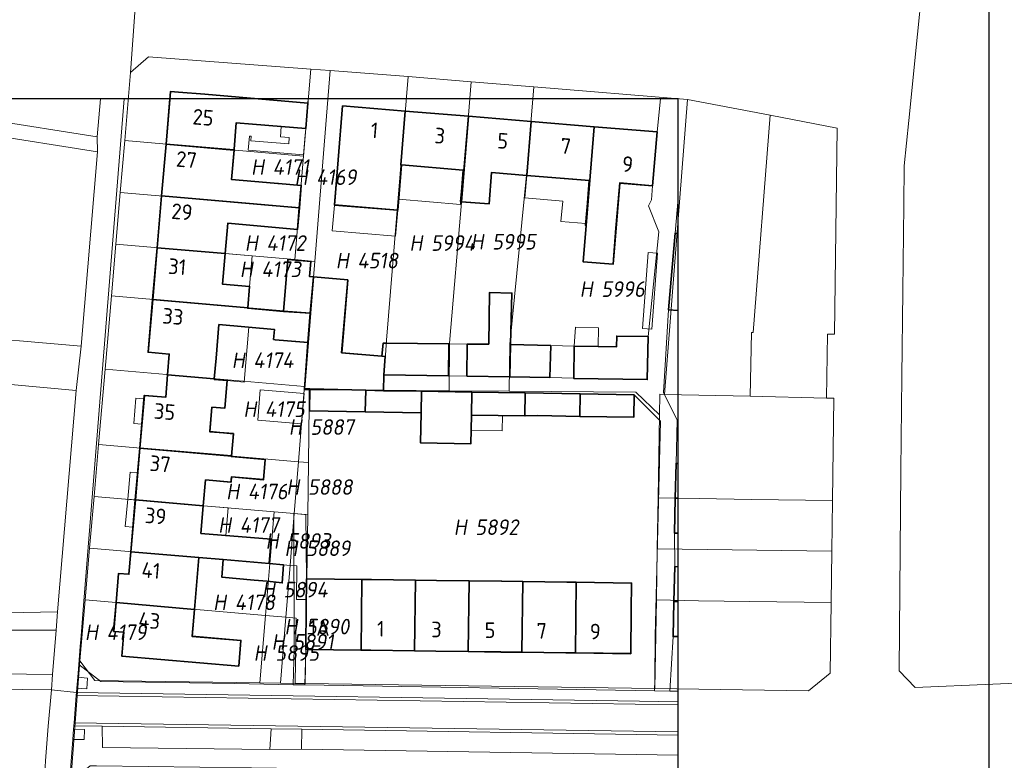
# Model space of a CAD drawing. Header units: metres. Extents: x 140908 to 142262, y 410756 to 411467.
# Tile 11 of 13: x 141767 to 141881, y 411187 to 411273. Entities that reach past the tile are written whole.
import ezdxf
from ezdxf.enums import TextEntityAlignment as Align

# ---------------------------------------------------------------- set-up
doc = ezdxf.new("R2010")
doc.units = ezdxf.units.M
doc.header["$XCLIPFRAME"] = 0
for name, color, linetype, lineweight in [('B-WE-GR-BEPLANTING_CULTUUR_HEESTERS-GV', 90, 'Continuous', 18), ('B-WE-KG-GRENS_PERCEEL-GV', 150, 'Continuous', 18), ('B-WE-KG-GRENS_PERCEEL-S', 150, 'Continuous', 25), ('B-WE-OG-BEBOUWING-G', 7, 'Continuous', 35), ('B-WE-OG-BEBOUWING-GV', 7, 'Continuous', 35), ('B-WE-OG-BEBOUWING-T18', 10, 'Continuous', 18), ('B-WE-OG-BEBOUWING_HUISNUMMER-T18', 10, 'Continuous', 18), ('B-WE-OG-BEBOUWING_LUIFEL-GV', 7, 'Continuous', 18), ('B-WE-OG-BEBOUWING_OVERBOUWING-GV', 7, 'Continuous', 18), ('B-WE-OG-BEBOUWING_SCHUUR-GV', 7, 'Continuous', 18), ('B-WE-OG-TERREIN_BEGROEID-GV', 7, 'Continuous', 18), ('B-WE-OG-TERREIN_ERF-GV', 7, 'Continuous', 18), ('B-WE-VH-OPENVERHARDING-GV', 90, 'Continuous', 18), ('B-WE-VH-OPENVERHARDING_BETONSTRAATSTEEN-GV', 90, 'Continuous', 18), ('B-WE-VH-OPENVERHARDING_TEGEL-GV', 90, 'Continuous', 18)]:
    doc.layers.add(name, color=color, linetype=linetype, lineweight=lineweight)
doc.styles.add('NLCS-ISO', font='NLCS-ISO.ttf', dxfattribs={"height": 1.8})
doc.styles.add('NLCS-ISO-M1000-T18', font='NLCS-ISO.ttf', dxfattribs={"height": 1.8})
picture_1 = doc.add_image_def('image1.ecw', size_in_pixel=(250000, 250000))

# ---------------------------------------------------------------- blocks, each defined once
blk = doc.blocks.new('SKG-PERCEELNUMMER-SO')
at = {"style": 'NLCS-ISO', "oblique": 10, "flags": 1}
for tag, p in [('GEMEENTECODE', (0, 2.55)), ('PERCEELGROOTTE', (0, -2.45))]:
    blk.add_attdef(tag, text='', height=1.8, dxfattribs=at).set_placement(p, align=Align.MIDDLE_CENTER)
at = {"style": 'NLCS-ISO', "oblique": 10}
blk.add_attdef('SECTIE', text='', height=1.8, dxfattribs=at).set_placement((-0.5, 0), align=Align.MIDDLE_RIGHT)
blk.add_attdef('PERCEELNUMMER', text='', height=1.8, dxfattribs=at).set_placement((0.5, 0), align=Align.MIDDLE_LEFT)
blk = doc.blocks.new('BGT')
at = {"layer": 'B-WE-GR-BEPLANTING_CULTUUR_HEESTERS-GV'}
blk.add_lwpolyline([(61.87, 201.13), (61.51, 198.76), (74.23, 196.74), (74.61, 201.13)], dxfattribs=at)
for points in [[(69.48, 139.81), (60.35, 139.83), (60, 134.8), (69.06, 134.68)], [(71.86, 133.11), (73.01, 133.05), (73.09, 134.26), (71.97, 134.39)], [(71.49, 128.39), (71.39, 127.21), (72.71, 127.18), (72.74, 128.36)]]:
    blk.add_lwpolyline(points, close=True, dxfattribs=at)
at = {"layer": 'B-WE-OG-BEBOUWING-GV'}
for points in [[(82.62, 201.13), (82.17, 195.9), (90, 195.23), (90.02, 195.23)], [(90.02, 195.23), (90.03, 195.34), (90.28, 198.37), (92.14, 198.22), (95.47, 197.94), (98.3, 197.71), (98.55, 200.64), (92.8, 201.13)], [(141.31, 185.59), (140.95, 185.62), (140.21, 176.8), (141.31, 176.71)], [(141.31, 159.05), (141.07, 159.06), (140.97, 155.03), (141.31, 155.03)], [(141.31, 155.03), (140.97, 155.03), (140.87, 151.01), (141.31, 151)], [(141.31, 147.14), (140.93, 147.15), (140.83, 143.12), (141.31, 143.11)], [(141.31, 143.11), (140.83, 143.12), (140.73, 139.08), (141.31, 139.07)]]:
    blk.add_lwpolyline(points, dxfattribs=at)
for points in [[(102.04, 194.1), (101.61, 188.88), (108.92, 188.28), (109, 189.2), (109.35, 193.5), (109.28, 193.5), (109.79, 199.72), (102.55, 200.32)], [(109.28, 193.5), (109.35, 193.5), (116.48, 192.91), (116.28, 190.41), (116.18, 189.27), (116.27, 189.26), (117.08, 199.12), (109.79, 199.72)], [(124.35, 198.52), (117.08, 199.12), (116.27, 189.26), (119.47, 189), (119.77, 192.64), (123.84, 192.3)], [(131.62, 197.92), (124.35, 198.52), (123.84, 192.3), (124.3, 192.26), (131.05, 191.71), (130.63, 186.51), (130.68, 186.5)], [(131.62, 197.92), (130.68, 186.5), (130.33, 182.33), (133.79, 182.05), (134.13, 186.22), (134.56, 191.42), (138.36, 191.1), (138.89, 197.32)], [(90.02, 195.23), (90, 195.23), (82.17, 195.9), (81.66, 189.93), (93.56, 188.91), (97.56, 188.57), (97.78, 191.14), (95.16, 191.36), (95.07, 191.37), (93.78, 191.48), (89.72, 191.83)], [(97.56, 188.57), (93.56, 188.91), (81.66, 189.93), (81.14, 183.95), (88.99, 183.27), (89.29, 186.77), (97.35, 186.07)], [(88.99, 183.27), (81.14, 183.95), (80.62, 177.97), (91.61, 177.02), (91.82, 179.47), (88.68, 179.75)], [(99.19, 180.6), (98.73, 180.64), (98.88, 182.36), (96.24, 182.59), (95.72, 176.61), (98.83, 176.4)], [(103.18, 180.26), (99.19, 180.6), (98.83, 176.4), (98.56, 173.01), (98.14, 167.67), (98.78, 167.66), (105.23, 167.52), (107.28, 167.44), (107.31, 169.28), (107.47, 171.4), (107.1, 171.43), (107.1, 171.43), (102.45, 171.83)], [(119.45, 172.81), (116.95, 172.83), (116.92, 169.13), (121.89, 169.06), (121.95, 172.77), (122.11, 178.71), (119.51, 178.78)], [(94.58, 173.35), (94.78, 173.33), (98.56, 173.01), (98.83, 176.4), (95.72, 176.61), (91.6, 176.96), (91.61, 177.02), (80.62, 177.97), (80.1, 171.88), (82.54, 171.67), (82.34, 169.29), (87.74, 168.82), (87.94, 171.2), (88.28, 175.07), (94.68, 174.52)], [(114.83, 172.85), (107.59, 172.92), (107.23, 172.92), (107.1, 171.43), (107.47, 171.4), (107.31, 169.28), (114.77, 169.17)], [(137.84, 173.69), (134.22, 173.75), (134.2, 172.52), (132.06, 172.56), (129.32, 172.6), (129.25, 168.91), (129.25, 168.87), (137.75, 168.73)], [(126.61, 172.65), (121.95, 172.77), (121.89, 169.06), (126.51, 168.98)], [(87.46, 165.56), (88.95, 165.43), (89.23, 168.62), (87.73, 168.75), (87.74, 168.82), (82.34, 169.29), (82.13, 166.69), (79.66, 166.91), (79.13, 160.82), (89.72, 159.91), (89.94, 162.49), (87.21, 162.72)], [(105.23, 167.52), (98.78, 167.66), (98.74, 165.12), (105.18, 165.02)], [(111.66, 167.38), (107.28, 167.44), (105.23, 167.52), (105.18, 165.02), (111.62, 164.91)], [(117.43, 164.63), (117.47, 167.28), (111.66, 167.38), (111.62, 164.91), (111.56, 161.42), (117.38, 161.33)], [(123.65, 167.19), (117.47, 167.28), (117.43, 164.63), (123.61, 164.54)], [(129.99, 167.09), (123.65, 167.19), (123.61, 164.54), (125.09, 164.57), (129.94, 164.49)], [(136.23, 166.99), (129.99, 167.09), (129.94, 164.49), (136.19, 164.39)], [(93.63, 159.5), (89.71, 159.84), (89.72, 159.91), (79.13, 160.82), (78.62, 154.85), (86.47, 154.17), (86.73, 157.15), (89.67, 156.9), (89.72, 157.5), (93.43, 157.18)], [(86.47, 154.17), (78.62, 154.85), (78.11, 148.87), (85.96, 148.19), (88.78, 147.95), (94.07, 147.5), (94.3, 150.31), (86.2, 150.98)], [(85.96, 148.19), (78.11, 148.87), (77.88, 146.26), (76.69, 146.36), (76.4, 142.99), (85.44, 142.21)], [(94.07, 147.5), (88.78, 147.95), (88.6, 145.94), (92.33, 145.59), (93.86, 145.45), (95.59, 145.27), (95.75, 147.35)], [(104.79, 145.66), (98.46, 145.74), (98.4, 145.75), (98.39, 145.35), (98.36, 142.58), (98.3, 137.59), (104.69, 137.5)], [(110.98, 145.58), (105.91, 145.65), (104.79, 145.66), (104.69, 137.5), (105.81, 137.49), (110.88, 137.42)], [(117.17, 145.5), (113.42, 145.55), (110.98, 145.58), (110.88, 137.42), (113.31, 137.39), (117.07, 137.34)], [(123.36, 145.42), (120.93, 145.45), (117.17, 145.5), (117.07, 137.34), (120.82, 137.29), (123.26, 137.26)], [(129.55, 145.34), (128.44, 145.35), (123.36, 145.42), (123.26, 137.26), (128.33, 137.2), (129.45, 137.18)], [(135.9, 142.1), (135.94, 145.25), (129.55, 145.34), (129.45, 137.18), (135.84, 137.1)], [(85.44, 142.21), (76.4, 142.99), (76.12, 139.67), (77.3, 139.57), (77.07, 136.81), (90.57, 135.66), (90.82, 138.62), (85.17, 139.1)]]:
    blk.add_lwpolyline(points, close=True, dxfattribs=at)
at = {"layer": 'B-WE-OG-BEBOUWING_LUIFEL-GV'}
blk.add_lwpolyline([(92.8, 201.13), (92.8, 201.13), (98.55, 200.64), (98.59, 201.13)], dxfattribs=at)
for points in [[(96.4, 196.67), (96.34, 195.93), (91.96, 196.3), (92.01, 196.81), (91.81, 196.83), (91.65, 195.2), (98.04, 194.66), (98.2, 196.52), (98.3, 197.71), (95.47, 197.94), (95.37, 196.76)], [(109.03, 189.56), (116.16, 188.94), (116.28, 190.41), (116.48, 192.91), (109.35, 193.5)], [(127.98, 189.34), (127.78, 186.99), (130.65, 186.75), (131.05, 191.71), (123.84, 192.3), (123.62, 189.7)], [(101.61, 188.88), (101.36, 185.89), (108.67, 185.29), (108.92, 188.28)], [(92.13, 183), (88.99, 183.27), (88.68, 179.75), (91.82, 179.47)], [(87.94, 171.2), (87.74, 168.82), (87.73, 168.75), (89.23, 168.62), (91.17, 168.45), (91.72, 174.77), (88.28, 175.07)], [(129.32, 172.6), (132.06, 172.56), (132.13, 174.71), (129.45, 174.79)], [(114.83, 172.85), (114.77, 169.17), (116.92, 169.13), (116.95, 172.83)], [(129.32, 172.6), (126.61, 172.67), (126.51, 168.98), (129.25, 168.91)], [(78.68, 166.6), (78.45, 163.67), (79.37, 163.59), (79.62, 166.52)], [(77.74, 154.92), (78.62, 154.85), (78.89, 157.96), (78.02, 158.04)], [(77.74, 154.92), (77.46, 151.77), (78.34, 151.69), (78.62, 154.85)], [(86.47, 154.17), (86.2, 150.98), (89.08, 150.74), (89.36, 153.92)]]:
    blk.add_lwpolyline(points, close=True, dxfattribs=at)
at = {"layer": 'B-WE-OG-BEBOUWING_OVERBOUWING-GV'}
for points in [[(138.28, 174.56), (138.94, 183.31), (137.86, 183.39), (137.2, 174.64)], [(98.1, 167.13), (93.04, 167.54), (92.76, 164.04), (97.82, 163.63)]]:
    blk.add_lwpolyline(points, close=True, dxfattribs=at)
at = {"layer": 'B-WE-OG-BEBOUWING_SCHUUR-GV'}
blk.add_lwpolyline([(117.4, 162.87), (120.99, 162.81), (121.01, 164.58), (117.43, 164.63)], close=True, dxfattribs=at)
at = {"layer": 'B-WE-OG-TERREIN_BEGROEID-GV'}
for points in [[(74.26, 195.01), (61.08, 197.11), (57.19, 173.9), (72.36, 172.57)], [(56.67, 168.87), (55.42, 162.59), (51.93, 141.59), (69.65, 141.91), (71.77, 167.49)], [(50.96, 135.78), (51.35, 135.5), (52.27, 134.91), (60, 134.8), (60.35, 139.83), (69.48, 139.81), (69.65, 141.91), (51.93, 141.59)]]:
    blk.add_lwpolyline(points, close=True, dxfattribs=at)
at = {"layer": 'B-WE-OG-TERREIN_ERF-GV'}
for points in [[(77.34, 201.13), (72.67, 143.17), (72.35, 139.16), (72.25, 137.91), (72.08, 135.85), (74.63, 133.9), (90.07, 133.64), (96.86, 133.52), (96.97, 137.65), (96.94, 153.26), (98.31, 153.16), (98.4, 145.75), (98.46, 145.74), (104.79, 145.66), (105.91, 145.65), (110.98, 145.58), (113.42, 145.55), (117.17, 145.5), (120.93, 145.45), (123.36, 145.42), (128.44, 145.35), (129.55, 145.34), (135.94, 145.25), (135.9, 142.1), (135.84, 137.1), (129.45, 137.18), (128.33, 137.2), (123.26, 137.26), (120.82, 137.29), (117.07, 137.34), (113.31, 137.39), (110.88, 137.42), (105.81, 137.49), (104.69, 137.5), (98.3, 137.59), (98.18, 133.5), (138.57, 132.81), (138.61, 134.07), (138.66, 139.11), (139.28, 163.94), (136.23, 166.99), (136.19, 164.39), (129.94, 164.49), (125.09, 164.57), (123.61, 164.54), (117.43, 164.63), (117.38, 161.33), (111.56, 161.42), (111.62, 164.91), (105.18, 165.02), (98.74, 165.12), (98.78, 167.66), (98.14, 167.67), (98.56, 173.01), (94.78, 173.33), (94.58, 173.35), (94.68, 174.52), (88.28, 175.07), (87.94, 171.2), (87.74, 168.82), (87.73, 168.75), (89.23, 168.62), (88.95, 165.43), (87.46, 165.56), (87.21, 162.72), (89.94, 162.49), (89.72, 159.91), (89.71, 159.84), (93.63, 159.5), (93.43, 157.18), (89.72, 157.5), (89.67, 156.9), (86.73, 157.15), (86.47, 154.17), (86.2, 150.98), (94.3, 150.31), (94.07, 147.5), (95.75, 147.35), (95.59, 145.27), (93.86, 145.45), (92.33, 145.59), (88.6, 145.94), (88.78, 147.95), (85.96, 148.19), (85.44, 142.21), (85.17, 139.1), (90.82, 138.62), (90.57, 135.66), (77.07, 136.81), (77.3, 139.57), (76.12, 139.67), (76.4, 142.99), (76.69, 146.36), (77.88, 146.26), (78.11, 148.87), (78.62, 154.85), (79.13, 160.82), (79.66, 166.91), (82.13, 166.69), (82.34, 169.29), (82.54, 171.67), (80.1, 171.88), (80.62, 177.97), (81.14, 183.95), (81.66, 189.93), (82.17, 195.9), (82.62, 201.13)], [(98.3, 197.71), (95.47, 197.94), (92.14, 198.22), (90.28, 198.37), (90.03, 195.34), (90.02, 195.23), (89.72, 191.83), (93.78, 191.48), (95.07, 191.37), (95.16, 191.36), (97.78, 191.14), (97.56, 188.57), (97.35, 186.07), (89.29, 186.77), (88.99, 183.27), (88.68, 179.75), (91.82, 179.47), (91.61, 177.02), (91.6, 176.96), (95.72, 176.61), (96.24, 182.59), (98.88, 182.36), (98.73, 180.64), (99.19, 180.6), (103.18, 180.26), (102.45, 171.83), (107.1, 171.43), (107.1, 171.43), (107.23, 172.92), (107.59, 172.92), (114.83, 172.85), (114.77, 169.17), (116.92, 169.13), (116.95, 172.83), (119.45, 172.81), (119.51, 178.78), (122.11, 178.71), (121.95, 172.77), (126.61, 172.65), (126.51, 168.98), (129.25, 168.91), (129.32, 172.6), (132.06, 172.56), (134.2, 172.52), (134.22, 173.75), (137.84, 173.69), (139.07, 185.79), (137.87, 188.79), (138.25, 189.46), (138.36, 191.1), (134.56, 191.42), (134.13, 186.22), (133.79, 182.05), (130.33, 182.33), (130.68, 186.5), (130.63, 186.51), (131.05, 191.71), (124.3, 192.26), (123.84, 192.3), (119.77, 192.64), (119.47, 189), (116.27, 189.26), (116.18, 189.27), (116.28, 190.41), (116.48, 192.91), (109.35, 193.5), (109, 189.2), (108.92, 188.28), (101.61, 188.88), (102.04, 194.1), (102.55, 200.32), (109.79, 199.72), (117.08, 199.12), (124.35, 198.52), (131.62, 197.92), (138.89, 197.32), (139.28, 201.13)], [(92.8, 201.13), (98.55, 200.64), (98.3, 197.71)], [(141.31, 189.67), (140.95, 185.62), (141.31, 185.59)], [(141.31, 176.71), (140.21, 176.8), (139.62, 167.25), (141.2, 164.05), (141.07, 159.06), (141.31, 159.05)], [(141.31, 151), (140.87, 151.01), (140.93, 147.15), (141.31, 147.14)], [(141.31, 139.07), (140.73, 139.08), (140.36, 132.78), (140.5, 132.78), (141.31, 132.76)]]:
    blk.add_lwpolyline(points, dxfattribs=at)
at = {"layer": 'B-WE-VH-OPENVERHARDING-GV'}
for points in [[(139.28, 201.13), (138.89, 197.32), (138.36, 191.1), (138.25, 189.46), (137.87, 188.79), (139.07, 185.79), (137.84, 173.69), (137.75, 168.73), (129.25, 168.87), (129.25, 168.91), (126.51, 168.98), (121.89, 169.06), (116.92, 169.13), (114.77, 169.17), (107.31, 169.28), (107.28, 167.44), (111.66, 167.38), (117.47, 167.28), (123.65, 167.19), (129.99, 167.09), (136.23, 166.99), (139.28, 163.94), (138.66, 139.11), (138.61, 134.07), (138.57, 132.81), (140.36, 132.78), (140.73, 139.08), (140.83, 143.12)], [(140.83, 143.12), (140.93, 147.15), (140.87, 151.01), (140.97, 155.03), (141.07, 159.06), (141.2, 164.05), (139.62, 167.25), (140.21, 176.8), (140.95, 185.62), (141.31, 189.67)]]:
    blk.add_lwpolyline(points, dxfattribs=at)
blk.add_lwpolyline([(98.36, 142.58), (98.39, 145.35), (98.4, 145.75), (98.31, 153.16), (96.94, 153.26), (96.97, 137.65), (96.86, 133.52), (98.18, 133.5), (98.3, 137.59)], close=True, dxfattribs=at)
at = {"layer": 'B-WE-VH-OPENVERHARDING_BETONSTRAATSTEEN-GV'}
for points in [[(60.57, 44.81), (66.1, 44.73), (68.21, 124.05), (68.23, 124.74), (68.57, 128.74), (68.92, 132.92), (58.91, 133.03), (58.84, 125.91)], [(141.31, 131.2), (71.8, 132.26), (71.55, 129.13), (141.31, 128.06)], [(141.31, 131.55), (136.83, 131.62), (71.82, 132.61), (71.8, 132.26), (141.31, 131.2)], [(141.31, 128.06), (71.55, 129.13), (71.52, 128.78), (74.8, 128.73), (94.29, 128.43), (97.83, 128.37), (141.31, 127.71)], [(141.31, 127.71), (97.83, 128.37), (97.8, 126.07), (141.31, 125.4)]]:
    blk.add_lwpolyline(points, dxfattribs=at)
blk.add_lwpolyline([(94.29, 128.43), (74.8, 128.73), (74.82, 126.27), (94.16, 126.03)], close=True, dxfattribs=at)
at = {"layer": 'B-WE-VH-OPENVERHARDING_TEGEL-GV'}
for points in [[(60.07, 201.13), (55.73, 174.99), (57.19, 173.9), (61.08, 197.11), (74.26, 195.01), (74.23, 196.74), (61.51, 198.76), (61.87, 201.13)], [(74.61, 201.13), (74.23, 196.74), (74.26, 195.01), (72.36, 172.57), (71.77, 167.49), (69.65, 141.91), (69.48, 139.81), (69.06, 134.68), (68.92, 132.92), (71.82, 132.61), (71.86, 133.11)], [(71.86, 133.11), (71.97, 134.39), (72.08, 135.85), (72.25, 137.91), (72.35, 139.16), (72.67, 143.17), (77.34, 201.13)], [(58.91, 133.03), (68.92, 132.92), (69.06, 134.68), (60, 134.8)], [(98.18, 133.5), (96.86, 133.52), (90.07, 133.64), (74.63, 133.9), (72.08, 135.85), (71.97, 134.39), (73.09, 134.26), (73.01, 133.05), (71.86, 133.11), (71.82, 132.61), (136.83, 131.62), (141.31, 131.55)], [(141.31, 132.76), (140.5, 132.78), (140.36, 132.78), (138.57, 132.81), (98.18, 133.5)], [(71.82, 132.61), (68.92, 132.92), (68.57, 128.74), (68.23, 124.74), (68.21, 124.05), (66.1, 44.73), (65.96, 39.46)], [(71.15, 34.85), (70.71, 36.84), (68.9, 40.69), (71, 122.21), (71.39, 127.21), (71.49, 128.39), (71.52, 128.78), (71.55, 129.13), (71.8, 132.26), (71.82, 132.61)], [(141.31, 125.4), (97.8, 126.07), (94.16, 126.03), (74.82, 126.27), (74.8, 128.73), (71.52, 128.78), (71.49, 128.39), (72.74, 128.36), (72.71, 127.18), (71.39, 127.21), (71, 122.21), (73.4, 124.16), (74.14, 124.15), (92.03, 123.91), (97.86, 123.83)]]:
    blk.add_lwpolyline(points, dxfattribs=at)
for points in [[(56.67, 168.87), (71.77, 167.49), (72.36, 172.57), (57.19, 173.9), (55.73, 174.99), (50.67, 175.81), (49.62, 169.35), (54.7, 169.01)], [(97.83, 128.37), (94.29, 128.43), (94.16, 126.03), (97.8, 126.07)]]:
    blk.add_lwpolyline(points, close=True, dxfattribs=at)
at = {"layer": 'B-WE-OG-BEBOUWING-T18', "style": 'NLCS-ISO-M1000-T18'}
for s, rotation, p in [('25', 355.1, (86.45, 198.99)), ('1', 355.3, (106.24, 197.5)), ('3', 355.3, (113.79, 196.88)), ('5', 355.3, (121.06, 196.28)), ('7', 355.3, (128.33, 195.68)), ('27', 355.1, (84.53, 194.12)), ('9', 355.3, (135.48, 193.59)), ('29', 355.1, (84.01, 188.09)), ('31', 355.1, (83.46, 181.76)), ('33', 355.1, (82.96, 176.02)), ('35', 355.1, (82, 165.03)), ('37', 355.1, (81.49, 159.01)), ('39', 355.1, (80.97, 152.99)), ('41', 355.1, (80.43, 146.72)), ('43', 355.1, (80.24, 140.92)), ('1A', 359.3, (99.86, 140.07)), ('1', 359.3, (106.97, 139.97)), ('3', 359.3, (113.4, 139.89)), ('5', 359.3, (119.59, 139.81)), ('7', 359.3, (125.54, 139.73)), ('9', 359.3, (131.74, 139.65))]:
    blk.add_text(s, height=1.8, rotation=rotation, dxfattribs=at).set_placement(p, align=Align.MIDDLE)

msp = doc.modelspace()

# ---------------------------------------------------------------- linework, layer by layer
msp.add_lwpolyline([(141475.278, 411043.053), (141843.346, 411043.053), (141843.346, 411263.633), (141475.278, 411263.633)], close=True)
at = {"layer": 'B-WE-KG-GRENS_PERCEEL-GV'}
for points in [[(141755.133, 411080.394), (141770.659, 411088.918), (141770.913, 411103.6), (141771.266, 411116.297), (141771.545, 411126.404), (141771.827, 411136.563), (141772.108, 411146.679), (141772.393, 411156.961), (141772.561, 411162.959), (141772.726, 411168.957), (141772.893, 411174.954), (141773.156, 411184.455), (141774.244, 411198.764), (141774.851, 411205.803), (141775.368, 411211.781), (141775.884, 411217.758), (141776.401, 411223.736), (141777.15, 411232.417), (141777.882, 411240.885), (141778.399, 411246.863), (141778.914, 411252.84), (141779.431, 411258.818), (141780.111, 411266.691), (141781.134, 411281.117)], [(141781.134, 411281.117), (141780.111, 411266.691), (141782.184, 411268.497), (141800.905, 411267.066), (141803.16, 411266.894), (141812.155, 411266.208), (141819.454, 411265.605), (141826.666, 411265.01), (141844.415, 411263.545), (141853.958, 411261.735), (141861.726, 411260.263), (141861.409, 411236.457), (141860.59, 411236.476), (141860.492, 411229.101), (141861.311, 411229.082), (141861.154, 411217.283), (141861.076, 411211.447), (141860.997, 411205.488), (141860.889, 411197.364), (141858.404, 411195.331), (141840.662, 411195.582), (141800.267, 411196.155), (141799.118, 411196.171), (141797.415, 411196.195), (141795.038, 411196.229), (141775.99, 411196.499), (141774.244, 411198.764), (141773.156, 411184.455)], [(141921.272, 411197.887), (141879.667, 411196.073), (141870.721, 411195.683), (141868.868, 411197.626), (141869.059, 411220.749), (141869.179, 411231.598), (141869.287, 411241.454), (141869.398, 411251.375), (141869.447, 411255.888), (141869.976, 411261.13), (141870.981, 411271.112), (141871.976, 411280.978)]]:
    msp.add_lwpolyline(points, dxfattribs=at)
for points in [[(141779.431, 411258.818), (141800.075, 411257.036), (141800.905, 411267.066), (141782.184, 411268.497), (141780.111, 411266.691)], [(141800.075, 411257.036), (141799.579, 411251.056), (141799.084, 411245.077), (141801.371, 411244.88), (141803.16, 411266.894), (141800.905, 411267.066)], [(141800.168, 411230.067), (141800.742, 411230.063), (141809.262, 411229.998), (141809.645, 411235.796), (141812.155, 411266.208), (141803.16, 411266.894), (141801.371, 411244.88), (141800.885, 411238.899), (141800.197, 411230.427)], [(141809.262, 411229.998), (141816.891, 411229.94), (141816.954, 411235.434), (141818.347, 411252.133), (141819.454, 411265.605), (141812.155, 411266.208), (141809.645, 411235.796)], [(141823.816, 411229.887), (141823.895, 411235.325), (141825.835, 411254.814), (141826.666, 411265.01), (141819.454, 411265.605), (141818.347, 411252.133), (141816.954, 411235.434), (141816.891, 411229.94)], [(141841.175, 411227.166), (141841.214, 411229.543), (141841.762, 411229.53), (141844.415, 411263.545), (141826.666, 411265.01), (141825.835, 411254.814), (141823.895, 411235.325), (141823.816, 411229.887), (141838.459, 411229.775)], [(141851.646, 411229.304), (141851.823, 411236.677), (141851.988, 411236.673), (141853.958, 411261.735), (141844.415, 411263.545), (141841.762, 411229.53)], [(141778.914, 411252.84), (141799.579, 411251.056), (141800.075, 411257.036), (141779.431, 411258.818)], [(141778.399, 411246.863), (141799.084, 411245.077), (141799.579, 411251.056), (141778.914, 411252.84)], [(141777.882, 411240.885), (141800.885, 411238.899), (141801.371, 411244.88), (141799.084, 411245.077), (141778.399, 411246.863)], [(141777.15, 411232.417), (141800.197, 411230.427), (141800.885, 411238.899), (141777.882, 411240.885)], [(141776.401, 411223.736), (141799.491, 411221.749), (141800.168, 411230.067), (141800.197, 411230.427), (141777.15, 411232.417)], [(141799.491, 411221.749), (141800.642, 411221.65), (141800.72, 411228.229), (141800.742, 411230.063), (141800.168, 411230.067)], [(141840.924, 411211.717), (141841.019, 411217.588), (141841.175, 411227.166), (141838.459, 411229.775), (141823.816, 411229.887), (141816.891, 411229.94), (141809.262, 411229.998), (141800.742, 411230.063), (141800.72, 411228.229), (141800.642, 411221.65), (141800.571, 411215.633), (141800.57, 411215.543), (141800.459, 411208.293), (141800.42, 411205.836), (141800.33, 411200.118), (141800.267, 411196.155), (141840.662, 411195.582), (141840.828, 411205.806)], [(141860.492, 411229.101), (141851.646, 411229.304), (141841.762, 411229.53), (141841.214, 411229.543), (141841.175, 411227.166), (141841.019, 411217.588), (141845.767, 411217.498), (141851.796, 411217.396), (141861.154, 411217.283), (141861.311, 411229.082)], [(141799.005, 411215.768), (141799.491, 411221.749), (141776.401, 411223.736), (141775.884, 411217.758), (141796.673, 411215.969)], [(141799.397, 411215.734), (141800.571, 411215.633), (141800.642, 411221.65), (141799.491, 411221.749), (141799.005, 411215.768)], [(141796.178, 411209.99), (141796.673, 411215.969), (141775.884, 411217.758), (141775.368, 411211.781)], [(141861.076, 411211.447), (141861.154, 411217.283), (141851.796, 411217.396), (141845.767, 411217.498), (141841.019, 411217.588), (141840.924, 411211.717)], [(141796.178, 411209.99), (141798.519, 411209.788), (141799.005, 411215.768), (141796.673, 411215.969)], [(141799.256, 411205.855), (141799.418, 411205.852), (141800.42, 411205.836), (141800.459, 411208.293), (141800.57, 411215.543), (141800.571, 411215.633), (141799.397, 411215.734), (141799.005, 411215.768), (141798.519, 411209.788), (141799.312, 411209.72)], [(141795.683, 411204.011), (141796.178, 411209.99), (141775.368, 411211.781), (141774.851, 411205.803)], [(141860.997, 411205.488), (141861.076, 411211.447), (141840.924, 411211.717), (141840.828, 411205.806), (141845.687, 411205.717), (141851.604, 411205.626)], [(141795.683, 411204.011), (141798.034, 411203.809), (141798.519, 411209.788), (141796.178, 411209.99)], [(141799.226, 411203.707), (141799.118, 411196.171), (141800.267, 411196.155), (141800.33, 411200.118), (141800.42, 411205.836), (141799.418, 411205.852), (141799.256, 411205.855), (141799.312, 411209.72), (141798.519, 411209.788), (141798.034, 411203.809)], [(141774.851, 411205.803), (141774.244, 411198.764), (141775.99, 411196.499), (141795.038, 411196.229), (141795.683, 411204.011)], [(141860.997, 411205.488), (141851.604, 411205.626), (141845.687, 411205.717), (141840.828, 411205.806), (141840.662, 411195.582), (141858.404, 411195.331), (141860.889, 411197.364)], [(141795.038, 411196.229), (141797.415, 411196.195), (141798.034, 411203.809), (141795.683, 411204.011)], [(141797.415, 411196.195), (141799.118, 411196.171), (141799.226, 411203.707), (141798.034, 411203.809)]]:
    msp.add_lwpolyline(points, close=True, dxfattribs=at)
at = {"layer": 'B-WE-OG-BEBOUWING-G'}
for points in [[(141792.05, 411257.729), (141792.059, 411257.838), (141792.313, 411260.872), (141794.168, 411260.723), (141797.498, 411260.441), (141800.331, 411260.215), (141800.58, 411263.14), (141788.671, 411264.162), (141785.627, 411264.423), (141784.73, 411264.5), (141784.204, 411258.406), (141792.035, 411257.73)], [(141804.069, 411256.604), (141803.639, 411251.387), (141810.954, 411250.784), (141811.03, 411251.707), (141811.384, 411256), (141811.313, 411256.006), (141811.826, 411262.222), (141804.58, 411262.82)], [(141811.313, 411256.006), (141811.384, 411256), (141818.517, 411255.411), (141818.311, 411252.912), (141818.217, 411251.773), (141818.302, 411251.766), (141819.116, 411261.62), (141811.826, 411262.222)], [(141826.384, 411261.02), (141819.116, 411261.62), (141818.302, 411251.766), (141821.5, 411251.502), (141821.801, 411255.14), (141825.871, 411254.804)], [(141833.652, 411260.42), (141826.384, 411261.02), (141825.871, 411254.804), (141826.329, 411254.766), (141833.087, 411254.208), (141832.658, 411249.009), (141832.709, 411249.005)], [(141833.652, 411260.42), (141832.709, 411249.005), (141832.365, 411244.837), (141835.822, 411244.552), (141836.166, 411248.719), (141836.595, 411253.919), (141840.396, 411253.605), (141840.92, 411259.82)], [(141792.05, 411257.729), (141792.035, 411257.73), (141784.204, 411258.406), (141783.688, 411252.428), (141795.589, 411251.412), (141799.594, 411251.07), (141799.816, 411253.639), (141797.191, 411253.866), (141797.104, 411253.874), (141795.812, 411253.987), (141791.757, 411254.337)], [(141799.594, 411251.07), (141795.589, 411251.412), (141783.688, 411252.428), (141783.172, 411246.451), (141791.018, 411245.774), (141791.32, 411249.27), (141799.378, 411248.574)], [(141791.018, 411245.774), (141783.172, 411246.451), (141782.656, 411240.473), (141793.642, 411239.525), (141793.854, 411241.977), (141790.713, 411242.248)], [(141805.208, 411242.759), (141801.227, 411243.103), (141800.864, 411238.901), (141800.597, 411235.508), (141800.177, 411230.175), (141800.817, 411230.165), (141807.267, 411230.027), (141809.317, 411229.947), (141809.346, 411231.787), (141809.506, 411233.905), (141809.133, 411233.937), (141809.133, 411233.933), (141804.481, 411234.335)], [(141796.612, 411235.848), (141796.814, 411235.831), (141800.597, 411235.508), (141800.864, 411238.901), (141797.752, 411239.109), (141793.637, 411239.465), (141793.642, 411239.525), (141782.656, 411240.473), (141782.13, 411234.38), (141784.571, 411234.169), (141784.375, 411231.793), (141789.77, 411231.327), (141789.975, 411233.703), (141790.309, 411237.572), (141796.713, 411237.019)], [(141789.488, 411228.06), (141790.986, 411227.931), (141791.261, 411231.124), (141789.764, 411231.253), (141789.77, 411231.327), (141784.375, 411231.793), (141784.161, 411229.197), (141781.69, 411229.41), (141781.166, 411223.326), (141791.751, 411222.415), (141791.973, 411224.99), (141789.243, 411225.226)], [(141795.661, 411222.005), (141791.745, 411222.343), (141791.751, 411222.415), (141781.166, 411223.326), (141780.652, 411217.348), (141788.504, 411216.672), (141788.762, 411219.656), (141791.7, 411219.402), (141791.752, 411220.006), (141795.46, 411219.686)], [(141788.504, 411216.672), (141780.652, 411217.348), (141780.138, 411211.37), (141787.989, 411210.695), (141790.812, 411210.452), (141796.101, 411209.998), (141796.332, 411212.815), (141788.229, 411213.479)], [(141787.989, 411210.695), (141780.138, 411211.37), (141779.914, 411208.765), (141778.72, 411208.867), (141778.432, 411205.494), (141787.473, 411204.717)], [(141806.819, 411208.164), (141800.495, 411208.246), (141800.432, 411208.253), (141800.423, 411207.85), (141800.39, 411205.08), (141800.33, 411200.09), (141806.72, 411200.007)], [(141813.009, 411208.083), (141807.944, 411208.149), (141806.819, 411208.164), (141806.72, 411200.007), (141807.838, 411199.992), (141812.911, 411199.926)], [(141819.199, 411208.002), (141815.452, 411208.051), (141813.009, 411208.083), (141812.911, 411199.926), (141815.346, 411199.894), (141819.101, 411199.845)], [(141825.39, 411207.921), (141822.96, 411207.953), (141819.199, 411208.002), (141819.101, 411199.845), (141822.854, 411199.796), (141825.292, 411199.764)], [(141831.58, 411207.84), (141830.468, 411207.855), (141825.39, 411207.921), (141825.292, 411199.764), (141830.362, 411199.698), (141831.482, 411199.683)], [(141837.93, 411204.6), (141837.968, 411207.757), (141831.58, 411207.84), (141831.482, 411199.683), (141837.87, 411199.6)], [(141787.473, 411204.717), (141778.432, 411205.494), (141778.149, 411202.171), (141779.337, 411202.07), (141779.1, 411199.31), (141792.603, 411198.16), (141792.854, 411201.127), (141787.204, 411201.605)]]:
    msp.add_lwpolyline(points, close=True, dxfattribs=at)

# ---------------------------------------------------------------- block references
msp.add_blockref('BGT', (141702.033, 411062.502))
at = {"layer": 'B-WE-KG-GRENS_PERCEEL-S'}
for p, values in [((141796.008, 411255.76), {'PERCEELNUMMER': '4171', 'SECTIE': 'H'}), ((141801.032, 411254.592), {'PERCEELNUMMER': '4169', 'SECTIE': 'H'}), ((141795.289, 411246.987), {'PERCEELNUMMER': '4172', 'SECTIE': 'H'}), ((141814.299, 411246.99), {'PERCEELNUMMER': '5994', 'SECTIE': 'H'}), ((141821.359, 411247.142), {'PERCEELNUMMER': '5995', 'SECTIE': 'H'}), ((141805.792, 411244.965), {'PERCEELNUMMER': '4518', 'SECTIE': 'H'}), ((141794.713, 411243.967), {'PERCEELNUMMER': '4173', 'SECTIE': 'H'}), ((141833.961, 411241.676), {'PERCEELNUMMER': '5996', 'SECTIE': 'H'}), ((141793.779, 411233.468), {'PERCEELNUMMER': '4174', 'SECTIE': 'H'}), ((141795.125, 411227.82), {'PERCEELNUMMER': '4175', 'SECTIE': 'H'}), ((141800.367, 411225.757), {'PERCEELNUMMER': '5887', 'SECTIE': 'H'}), ((141793.138, 411218.313), {'PERCEELNUMMER': '4176', 'SECTIE': 'H'}), ((141800.085, 411218.833), {'PERCEELNUMMER': '5888', 'SECTIE': 'H'}), ((141792.209, 411214.445), {'PERCEELNUMMER': '4177', 'SECTIE': 'H'}), ((141819.415, 411214.198), {'PERCEELNUMMER': '5892', 'SECTIE': 'H'}), ((141797.69, 411212.609), {'PERCEELNUMMER': '5893', 'SECTIE': 'H'}), ((141799.873, 411211.768), {'PERCEELNUMMER': '5889', 'SECTIE': 'H'}), ((141797.266, 411206.992), {'PERCEELNUMMER': '5894', 'SECTIE': 'H'}), ((141791.634, 411205.528), {'PERCEELNUMMER': '4178', 'SECTIE': 'H'}), ((141776.821, 411202.077), {'PERCEELNUMMER': '4179', 'SECTIE': 'H'}), ((141799.873, 411202.725), {'PERCEELNUMMER': '5890', 'SECTIE': 'H'}), ((141798.389, 411200.958), {'PERCEELNUMMER': '5891', 'SECTIE': 'H'}), ((141796.312, 411199.68), {'PERCEELNUMMER': '5895', 'SECTIE': 'H'})]:
    msp.add_blockref('SKG-PERCEELNUMMER-SO', p, dxfattribs=at).add_auto_attribs(values)

# ---------------------------------------------------------------- texts
at = {"layer": 'B-WE-OG-BEBOUWING_HUISNUMMER-T18', "style": 'NLCS-ISO-M1000-T18'}
for s, rotation, p in [('25', 355.1, (141788.486, 411261.497)), ('1', 355.3, (141808.275, 411260.006)), ('3', 355.3, (141815.822, 411259.383)), ('5', 355.3, (141823.09, 411258.783)), ('7', 355.3, (141830.358, 411258.183)), ('27', 355.1, (141786.559, 411256.621)), ('9', 355.3, (141837.509, 411256.088)), ('29', 355.1, (141786.039, 411250.597)), ('31', 355.1, (141785.492, 411244.266)), ('33', 355.1, (141784.996, 411238.523)), ('35', 355.1, (141784.037, 411227.532)), ('37', 355.1, (141783.519, 411221.512)), ('39', 355.1, (141783.001, 411215.492)), ('41', 355.1, (141782.461, 411209.218)), ('43', 355.1, (141782.27, 411203.42)), ('1A', 359.3, (141801.895, 411202.57)), ('1', 359.3, (141809, 411202.477)), ('3', 359.3, (141815.43, 411202.393)), ('5', 359.3, (141821.622, 411202.313)), ('7', 359.3, (141827.576, 411202.235)), ('9', 359.3, (141833.769, 411202.154))]:
    msp.add_text(s, height=1.8, rotation=rotation, dxfattribs=at).set_placement(p, align=Align.MIDDLE)

# ---------------------------------------------------------------- pictures from other files: only their frames are drawn
image = msp.add_image(picture_1, insert=(133500, 405000), size_in_units=(12500, 12500))
image.set_boundary_path([(158675.613, 124052.01), (167583.64, 129721.086)])
image.dxf.flags = 6

doc.saveas('drawing.dxf')
